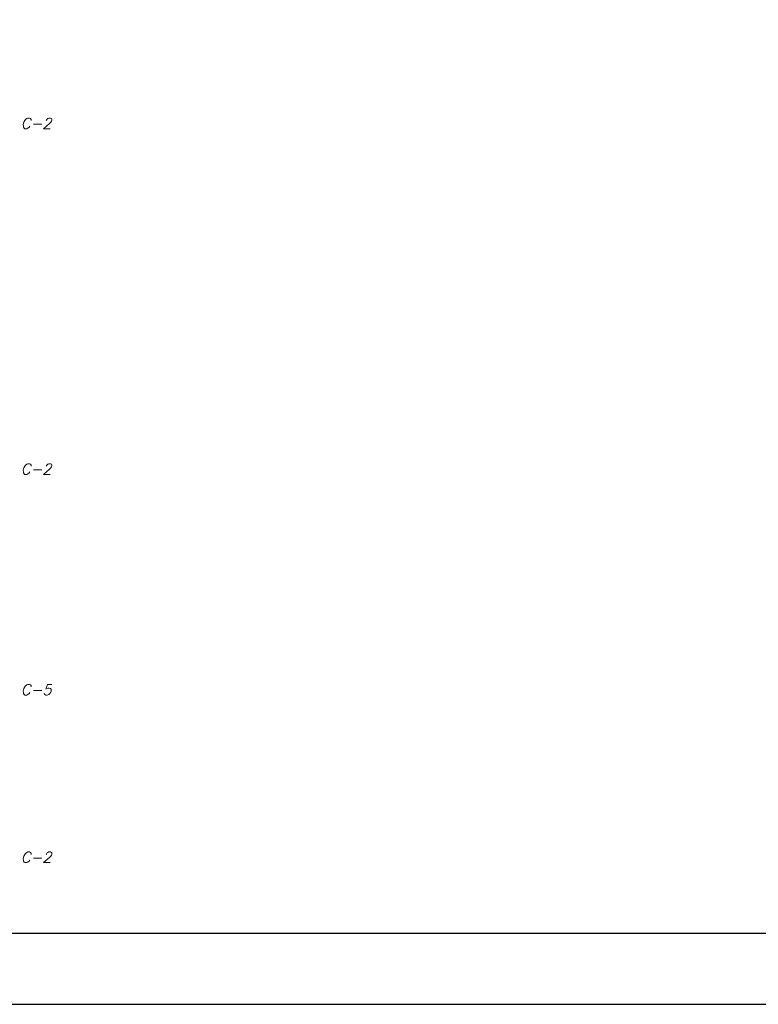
# Model space of a CAD drawing. Header units: inches. Extents: x 826 to 1034, y 702 to 834.
# Tile 75 of 93: x 989 to 1000, y 776 to 790. Entities that reach past the tile are written whole.
import ezdxf

# ---------------------------------------------------------------- set-up
doc = ezdxf.new("R2010")
doc.units = ezdxf.units.IN
doc.header["$MEASUREMENT"] = 0
for name, color, linetype in [('2', 2, 'Continuous'), ('5', 5, 'Continuous'), ('SAZE_DRAWINGS', 7, 'Continuous')]:
    doc.layers.add(name, color=color, linetype=linetype)
doc.styles.add('SAZE_STYLE', font='romansp.shx', dxfattribs={"oblique": 15})

msp = doc.modelspace()

# ---------------------------------------------------------------- linework, layer by layer
at = {"layer": '2'}
msp.add_lwpolyline([(1025.6176, 832.842), (940.9232, 832.842), (940.9232, 775.8088), (1025.6176, 775.8088)], close=True, dxfattribs=at)
at = {"layer": '5'}
msp.add_lwpolyline([(942.0129, 776.8273), (1024.5991, 776.8273), (1024.5991, 831.8235), (942.0129, 831.8235)], close=True, dxfattribs=at)

# ---------------------------------------------------------------- texts
at = {"layer": 'SAZE_DRAWINGS', "color": 3, "style": 'SAZE_STYLE', "oblique": 15}
for s, p in [('C-2', (989.3171, 788.3262)), ('C-2', (989.3171, 783.3845)), ('C-5', (989.3171, 780.2293)), ('C-2', (989.3171, 777.8345))]:
    msp.add_text(s, height=0.15205, dxfattribs=at).set_placement(p)

doc.saveas('drawing.dxf')
